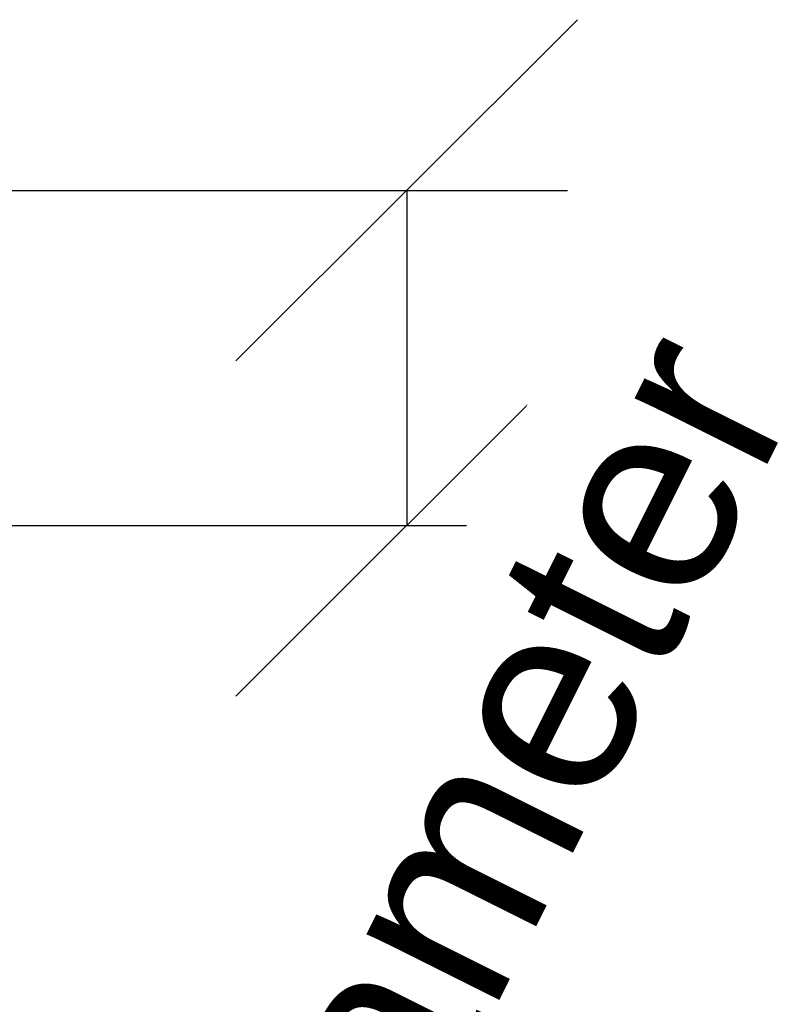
# Model space of a CAD drawing. Header units: millimetres. Extents: x -30 to 90, y -130 to 32.
# Tile 207 of 207: x 32 to 90, y -49 to 26. Entities that reach past the tile are written whole.
import ezdxf

# ---------------------------------------------------------------- set-up
doc = ezdxf.new("R2010")
doc.units = ezdxf.units.MM
doc.styles.add('Arial', font='arial.ttf', dxfattribs={"height": 14.6304})

msp = doc.modelspace()

# ---------------------------------------------------------------- linework, layer by layer
at = {"color": 1, "lineweight": 30}
for p, q in [((48.024, -0.236), (73.896, 25.636)), ((12.192, 12.7), (73.152, 12.7)), ((60.96, 12.7), (60.96, -12.7)), ((48.024, -25.636), (73.896, 0.236)), ((12.192, -12.7), (73.152, -12.7))]:
    msp.add_line(p, q, dxfattribs=at)

# ---------------------------------------------------------------- next in the draw order: texts
at = {"color": 5, "lineweight": 30, "insert": (59.084, -33.751, -19.683), "char_height": 14.6304, "width": 99.20583, "attachment_point": 2, "rotation": 63.43495, "line_spacing_factor": 0.941778, "style": 'Arial', "bg_fill": 3, "box_fill_scale": 1.25, "bg_fill_color": 256, "bg_fill_true_color": 13158600, "bg_fill_transparency": 0}
msp.add_mtext('Diameter', dxfattribs=at)

doc.saveas('drawing.dxf')
